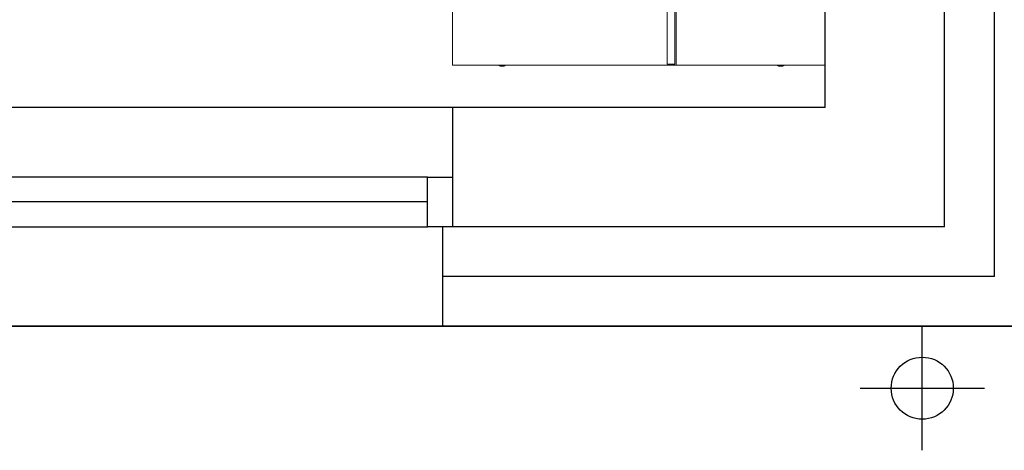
# Model space of a CAD drawing. Header units: millimetres. Extents: x 17147 to 52214, y -18116 to -4632.
# Tile 90 of 186: x 32578 to 32776, y -7651 to -7565. Entities that reach past the tile are written whole.
import ezdxf

# ---------------------------------------------------------------- set-up
doc = ezdxf.new("R2010")
doc.units = ezdxf.units.MM
doc.layers.add('A_SCIANA_ISTN', color=253, linetype='Continuous', lineweight=25)
doc.layers.add('a_wyposażenie koncepcja', color=8, linetype='Continuous', lineweight=15)
doc.linetypes.add('BATTING', pattern='A,0.00254,-2.54,[134,ltypeshp.shx,S=2.54,R=0,X=-2.54,Y=0],-5.08,[134,ltypeshp.shx,S=2.54,R=180,X=2.54,Y=0],-2.54', length=10.16254)

msp = doc.modelspace()

# ---------------------------------------------------------------- linework, layer by layer
at = {"layer": 'A_SCIANA_ISTN'}
for p, q in [((32740.01, -7582.23), (32740.01, -7006.73)), ((32764.01, -7606.23), (32764.01, -7006.73)), ((32665.01, -7582.23), (32485.01, -7582.23)), ((32740.01, -7582.23), (32665.01, -7582.23)), ((32665.01, -7582.23), (32665.01, -7606.23)), ((32764.01, -7606.23), (32663.01, -7606.23)), ((32663.01, -7606.23), (32663.01, -7626.23)), ((32784.01, -7626.23), (31546.51, -7626.23)), ((31546.51, -7626.23), (32784.01, -7626.23)), ((32487.01, -7626.23), (32663.01, -7626.23)), ((32784.01, -7626.23), (32663.01, -7626.23)), ((32759.51, -7651.23), (32759.51, -7626.23)), ((32747.01, -7638.73), (32772.01, -7638.73))]:
    msp.add_line(p, q, dxfattribs=at)
at = {"layer": 'A_SCIANA_ISTN', "linetype": 'BATTING', "ltscale": 0.7}
for q in [(32774.01, -7006.73), (32663.01, -7616.23)]:
    msp.add_line((32774.01, -7616.23), q, dxfattribs=at)
at = {"layer": 'A_SCIANA_ISTN', "color": 4}
msp.add_line((32660.01, -7601.23), (32490.01, -7601.23), dxfattribs=at)
for points in [[(32660.01, -7596.23), (32490.01, -7596.23), (32490.01, -7606.23), (32660.01, -7606.23)], [(32665.01, -7606.23), (32660.01, -7606.23), (32660.01, -7596.23), (32665.01, -7596.23)]]:
    msp.add_lwpolyline(points, close=True, dxfattribs=at)
at = {"layer": 'A_SCIANA_ISTN'}
msp.add_circle((32759.51, -7638.73), 6.25, dxfattribs=at)
at = {"layer": 'a_wyposażenie koncepcja'}
for p, q in [((32665.01, -7453.73), (32665.01, -7573.73)), ((32708.21, -7573.53), (32708.21, -7513.93)), ((32709.71, -7513.93), (32709.71, -7573.53)), ((32710.01, -7573.73), (32710.01, -7513.73)), ((32665.01, -7573.73), (32710.01, -7573.73)), ((32667.51, -7573.73), (32710.01, -7573.73)), ((32667.51, -7573.73), (32667.51, -7573.73)), ((32708.21, -7573.53), (32709.71, -7573.53)), ((32710.01, -7573.73), (32740.01, -7573.73))]:
    msp.add_line(p, q, dxfattribs=at)
msp.add_arc((32675.01, -7572.13), 1.8, 242.7181, 297.2819, dxfattribs=at)
at = {"layer": 'a_wyposażenie koncepcja', "extrusion": (0, 0, -1)}
msp.add_arc((-32731.01, -7572.13), 1.8, 242.7181, 297.2819, dxfattribs=at)

doc.saveas('drawing.dxf')
